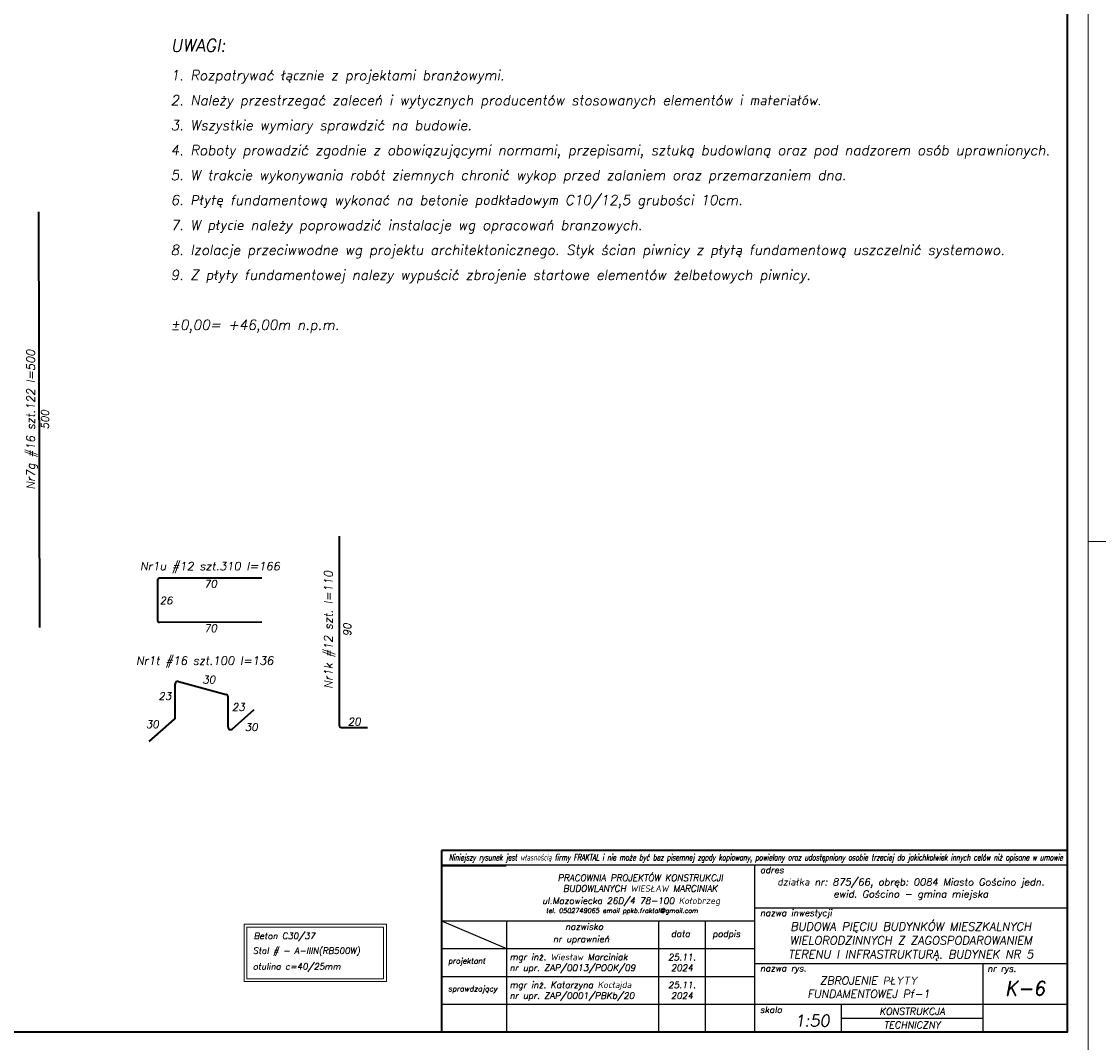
# Model space of a CAD drawing. Header units: millimetres. Extents: x 295948 to 312016, y 6878 to 18016.
# Tile 169 of 252: x 304984 to 306279, y 15239 to 16467. Entities that reach past the tile are written whole.
import ezdxf

# ---------------------------------------------------------------- set-up
doc = ezdxf.new("R2010")
doc.units = ezdxf.units.MM
doc.linetypes.add('ACAD_ISO10W100', pattern=[18, 12, -3, 0, -3])
for name, color, linetype, lineweight in [('konstrukcja', 3, 'Continuous', 35), ('konstrukcja fundamenty', 6, 'ACAD_ISO10W100', 35), ('konstrukcja wymiary', 1, 'Continuous', 13), ('opisy', 2, 'Continuous', 18), ('zbrojenie płyty', 141, 'Continuous', 35)]:
    doc.layers.add(name, color=color, linetype=linetype, lineweight=lineweight)
doc.layers.add('tabelka', color=5, linetype='Continuous')
doc.styles.add('KONSTRUKCJA', font='romand.shx', dxfattribs={"oblique": 10})
doc.styles.add('mój opis', font='romand.shx', dxfattribs={"oblique": 20})
doc.styles.get("Standard").update_dxf_attribs({"font": 'romand.shx', "oblique": 10})

msp = doc.modelspace()

# ---------------------------------------------------------------- linework, layer by layer
msp.add_line((305488.503, 15451.703), (305566.573, 15451.703))
at = {"layer": 'konstrukcja'}
msp.add_lwpolyline([(306241.285, 17301.794), (306241.285, 15251.794), (300541.285, 15251.794), (300541.285, 17301.794)], close=True, dxfattribs=at)
at = {"layer": 'konstrukcja fundamenty', "linetype": 'Continuous'}
for p, q in [((306241.285, 15470.091), (305488.503, 15470.091)), ((305488.503, 15470.091), (305488.503, 15251.794)), ((305488.503, 15452.536), (305488.503, 15251.794))]:
    msp.add_line(p, q, dxfattribs=at)
at = {"layer": 'konstrukcja wymiary'}
for points in [[(306266.285, 17326.794), (306266.285, 15226.794), (300516.285, 15226.794), (300516.285, 17326.794)], [(312016.285, 15841.794), (312016.285, 13741.794), (306266.285, 13741.794), (306266.285, 15841.794)], [(305251.31, 15312.473), (305422.385, 15312.473), (305422.385, 15381.395), (305251.31, 15381.395)], [(305254.67, 15315.833), (305419.025, 15315.833), (305419.025, 15378.035), (305254.67, 15378.035)]]:
    msp.add_lwpolyline(points, close=True, dxfattribs=at)
at = {"layer": 'tabelka', "color": 2, "linetype": 'ByBlock'}
for p, q in [((306241.285, 15452.536), (305488.503, 15452.536)), ((306241.285, 15452.536), (305488.503, 15452.536)), ((305864.894, 15452.536), (305864.894, 15251.794)), ((305864.894, 15452.536), (305864.894, 15251.794)), ((306241.285, 15452.536), (306241.285, 15251.794)), ((306241.285, 15452.536), (306241.285, 15251.794)), ((305864.894, 15400.986), (306241.285, 15400.986)), ((305488.503, 15385.622), (305864.894, 15385.622)), ((305488.503, 15385.622), (305566.836, 15352.165)), ((305488.503, 15385.622), (305864.894, 15385.622)), ((305488.503, 15385.622), (305566.836, 15352.165)), ((305566.836, 15385.622), (305566.836, 15251.794)), ((305566.836, 15385.622), (305566.836, 15251.794)), ((305749.801, 15385.622), (305749.801, 15251.794)), ((305749.801, 15385.622), (305749.801, 15251.794)), ((305805.865, 15385.622), (305805.865, 15251.794)), ((305488.503, 15352.165), (305864.894, 15352.165)), ((305488.503, 15352.165), (305864.894, 15352.165)), ((305864.894, 15334.05), (306241.285, 15334.05)), ((305864.894, 15334.05), (306241.285, 15334.05)), ((306139.769, 15334.05), (306139.769, 15251.794)), ((306139.769, 15334.05), (306139.769, 15251.794)), ((305488.503, 15318.708), (305864.894, 15318.708)), ((305488.503, 15318.708), (305864.894, 15318.708)), ((305488.503, 15285.251), (306241.285, 15285.251)), ((305488.503, 15285.251), (306139.769, 15285.251)), ((305969.447, 15285.251), (305969.447, 15251.794)), ((305969.447, 15285.251), (305969.447, 15251.794)), ((305969.447, 15268.522), (306139.769, 15268.522)), ((305488.503, 15251.794), (306241.285, 15251.794)), ((305488.503, 15251.794), (306241.285, 15251.794)), ((305572.146, 15251.794), (306241.285, 15251.794)), ((305572.146, 15251.794), (306241.285, 15251.794))]:
    msp.add_line(p, q, dxfattribs=at)
at = {"layer": 'zbrojenie płyty'}
for p, q in [((305004.132, 16238.243), (305005.132, 15738.243)), ((305365.77, 15619.97), (305365.77, 15848.036)), ((305172.193, 15673.28), (305229.737, 15657.908)), ((305168.419, 15630.141), (305168.419, 15670.382)), ((305231.963, 15618.449), (305231.963, 15655.01)), ((305236.945, 15616.198), (305263.418, 15639.507)), ((305136.964, 15601.088), (305167.402, 15627.889)), ((305367.77, 15617.97), (305399.77, 15617.97))]:
    msp.add_line(p, q, dxfattribs=at)
msp.add_lwpolyline([(305272.531, 15744.73), (305149.601, 15744.148, -0.41558895), (305147.591, 15746.148), (305147.591, 15795.839, -0.41421356), (305149.591, 15797.839), (305272.531, 15797.839)], format="xyb", dxfattribs=at)
for centre, radius, start, end in [((305171.419, 15670.382), 3, 75.043695, 180), ((305228.963, 15655.01), 3, 0, 75.043695), ((305165.419, 15630.141), 3, 311.364293, 0), ((305234.963, 15618.449), 3, 180, 311.364293), ((305367.77, 15619.97), 2, 180, 270)]:
    msp.add_arc(centre, radius, start, end, dxfattribs=at)

# ---------------------------------------------------------------- texts
at = {"insert": (305497.683, 15465.635), "char_height": 7.603854, "width": 722.25719, "attachment_point": 1}
msp.add_mtext('{\\Fsimplex|c238;\\W0.6;Niniejszy rysunek jest własnością firmy FRAKTAL i nie może być bez pisemnej zgody kopiowany, powielany oraz udostępniony osobie trzeciej do jakichkolwiek innych celów niż opisane w umowie}', dxfattribs=at)
at = {"style": 'mój opis'}
for s, insert, char_height, width, attachment_point in [('\\pxqc;{\\Q10;PRACOWNIA PROJEKTÓW KONSTRUKCJI\\PBUDOWLANYCH WIESŁAW MARCINIAK}', (305536.089, 15441.156), 7.74467, 383.27788, 1), ('{\\Q10;adres}', (305871.8, 15450.614), 7.74467, 383.27788, 1), ('\\pxqc;{\\Q10;działka nr: 875/66, obręb: 0084 Miasto Gościno jedn. ewid. Gościno - gmina miejska }', (306053.089, 15423.646), 8.66666, 376.39076, 5), ('{\\Q10;ul.Mazowiecka 26D/4 78-100 Kołobrzeg\\P\\pxql;\\H0.85511x; \\H0.85714x;tel. 0502749065 email ppkb.fraktal@gmail.com}', (305609.7, 15413.567), 7.74467, 383.27788, 1), ('{\\Q10;nazwa inwestycji}', (305871.8, 15399.064), 7.74467, 383.27788, 1), ('{\\Q10;nazwisko}', (305637.36, 15382.484), 7.74467, 383.27788, 1), ('{\\Q10;data}', (305764.706, 15373.877), 7.74467, 383.27788, 1), ('{\\Q10;podpis}', (305814.517, 15373.877), 7.74467, 383.27788, 1), ('\\pxsm1,qc;{\\Q10;BUDOWA PIĘCIU BUDYNKÓW MIESZKALNYCH WIELORODZINNYCH Z ZAGOSPODAROWANIEM TERENU I INFRASTRUKTURĄ. BUDYNEK NR 5}', (306053.089, 15360.858), 9.99999, 376.39076, 5), ('{\\Q10;nr uprawnień}', (305622.742, 15367.455), 7.74467, 383.27788, 1), ('\\pxt20;{\\Q10;projektant}', (305496.551, 15340.746), 6.62256, 383.27788, 1), ('{\\Q10;mgr inż. Wiesław Marciniak}', (305570.594, 15345.934), 7.74467, 383.27788, 1), ('{\\Q10;25.11.\\P2024}', (305777.833, 15335.436), 7.74467, 56.06429, 5), ('\\A1;{\\Q10;nr upr. ZAP/0013/POOK/09}', (305570.594, 15332.983), 7.74467, 383.27788, 1), ('{\\Q10;nazwa rys.}', (305871.8, 15332.372), 7.73332, 383.27788, 1), ('{\\Q10;nr rys.}', (306145.202, 15332.159), 7.74467, 383.27788, 1), ('{\\Q10;mgr inż. Katarzyna Kocłajda}', (305570.594, 15312.477), 7.74467, 383.27788, 1), ('{\\Q10;25.11.\\P2024}', (305777.833, 15301.979), 7.74467, 56.06429, 5), ('\\pxqc;{\\Q10;ZBROJENIE PŁYTY\\PFUNDAMENTOWEJ Pf-1}', (306002.331, 15305.669), 9.59998, 274.87463, 5), ('{\\Q10;K-6}', (306190.527, 15304.291), 17.2462, 101.51613, 5), ('\\pxt20;{\\Q10;sprawdzający}', (305496.551, 15307.29), 6.62256, 383.27788, 1), ('\\A1;{\\Q10;nr upr. ZAP/0001/PBKb/20}', (305570.594, 15299.526), 7.74467, 383.27788, 1), ('{\\Q10;skala}', (305871.662, 15282.503), 7.74467, 383.27788, 1), ('{\\Q10;1:50}', (305913.21, 15272.5), 14.08121, 383.27788, 1), ('{\\Q10;KONSTRUKCJA}', (306054.608, 15276.887), 8.36424, 170.32164, 5), ('{\\Q10;TECHNICZNY}', (306054.608, 15260.158), 8.36424, 170.32164, 5)]:
    msp.add_mtext(s, dxfattribs=dict(at, insert=insert, char_height=char_height, width=width, attachment_point=attachment_point))
at = {"layer": 'opisy', "attachment_point": 1, "style": 'KONSTRUKCJA'}
for s, insert, char_height, width in [('\\A1;\\pxsm1.5;{\\H1.25x;UWAGI:\\P}1. Rozpatrywać łącznie z projektami branżowymi.\\P2. Należy przestrzegać zaleceń i wytycznych producentów stosowanych elementów i materiałów. \\P3. Wszystkie wymiary sprawdzić na budowie.\\P4. Roboty prowadzić zgodnie z obowiązującymi normami, przepisami, sztuką budowlaną oraz pod nadzorem osób uprawnionych.\\P5. W trakcie wykonywania robót ziemnych chronić wykop przed zalaniem oraz przemarzaniem dna.\\P6. Płytę fundamentową wykonać na betonie podkładowym C10/12,5 grubości 10cm.\\P{\\A0;7. W płycie należy poprowadzić instalacje wg opracowań branzowych.\\P8. Izolacje przeciwwodne wg projektu architektonicznego. Styk ścian piwnicy z płytą fundamentową uszczelnić systemowo.\\P9. Z płyty fundamentowej nalezy wypuścić zbrojenie startowe elementów żelbetowych piwnicy.\\L\\P\\l\\P%%P0,00= +46,00m n.p.m.}', (305162.921, 16445.813), 12, 997.80816), ('Beton C30/37', (305262.815, 15371.279), 7.56, 239.08475), ('Stal # - A-IIIN(RB500W) ', (305261.812, 15353.369), 7.56, 239.08475), ('otulina c=40/25mm', (305261.752, 15334.469), 7.56, 239.08475)]:
    msp.add_mtext(s, dxfattribs=dict(at, insert=insert, char_height=char_height, width=width))
at = {"layer": 'opisy', "width": 253.11941, "attachment_point": 5, "rotation": 90}
for s, insert, char_height in [('Nr7g #16 szt.122 l=500', (304996.23, 15988.243), 9.99999), ('500', (305011.744, 15988.243), 9), ('Nr1k #12 szt. l=110', (305354.236, 15735.535), 9.99999), ('90', (305375.318, 15735.535), 9)]:
    msp.add_mtext(s, dxfattribs=dict(at, insert=insert, char_height=char_height))
at = {"layer": 'opisy', "attachment_point": 5}
for s, insert, char_height, width in [('Nr1u #12 szt.310 l=166', (305210.182, 15810.377), 9.99999, 253.11941), ('70', (305210.826, 15790.709), 9, 253.11941), ('26', (305157.539, 15770.774), 9, 253.11941), ('70', (305210.826, 15737.309), 9, 253.11941), ('Nr1t #16 szt.100 l=136', (305203.834, 15696.8), 10, 261.82727), ('30', (305208.937, 15675.546), 9, 261.82727), ('23', (305156.013, 15655.724), 9, 261.82727), ('23', (305244.382, 15642.613), 9, 261.82727), ('30', (305140.961, 15621.886), 9, 261.82727), ('30', (305259.919, 15618.488), 9, 261.82727), ('20', (305383.77, 15625.083), 9, 253.11941)]:
    msp.add_mtext(s, dxfattribs=dict(at, insert=insert, char_height=char_height, width=width))

doc.saveas('drawing.dxf')
